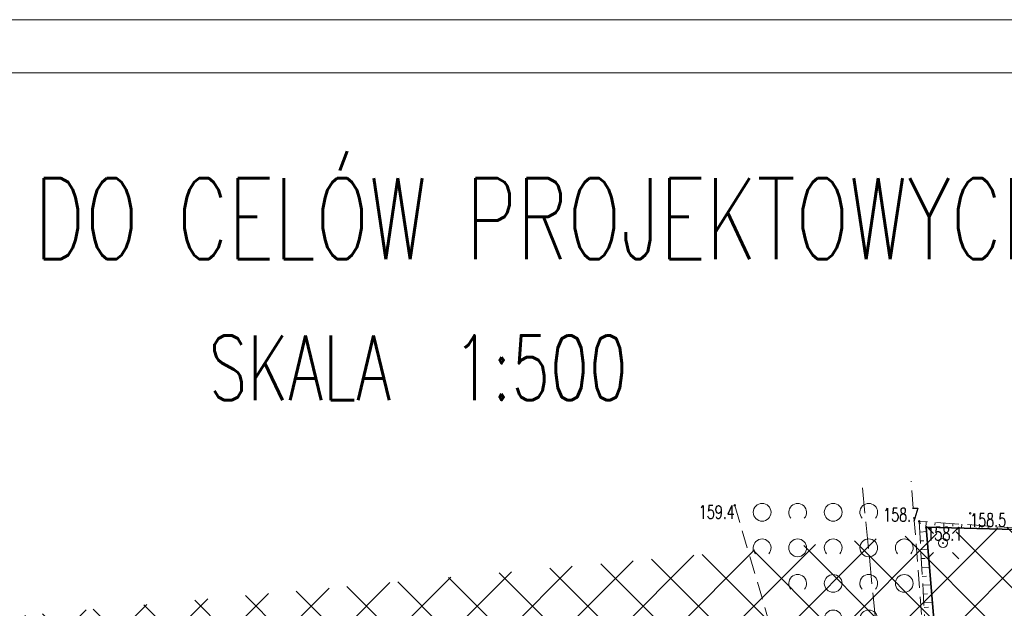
# Model space of a CAD drawing. Header units: feet. Extents: x 7493042 to 7493387, y 5986509 to 5986725.
# Tile 24 of 73: x 7493160 to 7493215, y 5986688 to 5986721. Entities that reach past the tile are written whole.
import ezdxf
from ezdxf.enums import TextEntityAlignment as Align

# ---------------------------------------------------------------- set-up
doc = ezdxf.new("R2010")
doc.units = ezdxf.units.FT
doc.header["$MEASUREMENT"] = 0
for name, pattern in [('1_1', [0]), ('1_OTRK', [1.75, 1.25, -0.5]), ('1_OTRKG', [1.75, 1.25, -0.5]), ('1_OTZK', [1.5, 1, -0.5]), ('4', [2.5, 1.5, -1]), ('GUK', [2, 1.5, -0.5])]:
    doc.linetypes.add(name, pattern=pattern)
doc.layers.get('0').update_dxf_attribs({"color": 250, "linetype": 'CONTINUOUS', "lineweight": 100})
for name, color, linetype, lineweight in [('_k_kreskowanie', 250, 'CONTINUOUS', 5), ('_k_tabela', 7, 'CONTINUOUS', 13), ('_k_ściany', 7, 'CONTINUOUS', 35), ('EKLPK_L_0', 3, '4', 18), ('FORMATKA_T_0', 7, 'CONTINUOUS', 20), ('OTO_L_0', 7, 'CONTINUOUS', 35), ('OTR_L_1', 7, '1_OTRK', 18), ('OTR_T_1', 7, 'CONTINUOUS', 18), ('OTZ_L_1', 7, '1_OTZK', 18), ('SUE_T_3', 7, 'CONTINUOUS', 18)]:
    doc.layers.add(name, color=color, linetype=linetype, lineweight=lineweight)
doc.styles.get("Standard").update_dxf_attribs({"font": 'Simplex.SHX', "width": 0.75})

# ---------------------------------------------------------------- blocks, each defined once
blk = doc.blocks.new('2_OTRN')
at = {"linetype": 'Continuous'}
blk.add_circle((0, 0), 0.045, dxfattribs=at)
blk = doc.blocks.new('2_OTZK')
at = {"linetype": 'Continuous'}
for centre in [(-1, 1), (1, -1)]:
    blk.add_circle(centre, 0.5, dxfattribs=at)
for centre, start, end in [((1, 1), 318.5904, 221.4096), ((-1, -1), 318.7031, 221.2969)]:
    blk.add_arc(centre, 0.5, start, end, dxfattribs=at)
blk = doc.blocks.new('4_SUEO_W')
at = {"linetype": 'Continuous'}
for p, q in [((-0.53035, 0.53035), (-0.8839, 0.8839)), ((0.53035, 0.53035), (0.8839, 0.8839)), ((-0.53035, -0.53035), (-0.8839, -0.8839)), ((0.53035, -0.53035), (0.8839, -0.8839))]:
    blk.add_line(p, q, dxfattribs=at)
blk.add_circle((0, 0), 0.025, dxfattribs=at)
blk = doc.blocks.new('4_SUPP')
at = {"linetype": 'Continuous'}
blk.add_circle((0, 0), 0.25, dxfattribs=at)
blk = doc.blocks.new('st_arch')
at = {"layer": '_k_kreskowanie'}
h = blk.add_hatch(dxfattribs=at)
h.set_pattern_fill('ANSI37', color=251, scale=1.5)
h.paths.add_polyline_path([(-3.6519, -0.1649, 0.183131), (-4.9309, 1.7327), (-7.9999, 1.4512), (-7.2815, -6.544, 0.100443), (-5.455, -6.3739, 0.230992), (-3.6213, -4.32, 0.103815)])

msp = doc.modelspace()

# ---------------------------------------------------------------- linework, layer by layer
at = {"layer": '_k_tabela'}
for points in [[(7493339.072, 5986721.213), (7493339.072, 5986511.213), (7493042.072, 5986511.213), (7493042.072, 5986721.213)], [(7493336.072, 5986718.213), (7493336.072, 5986514.213), (7493049.072, 5986514.213), (7493049.072, 5986718.213)]]:
    msp.add_lwpolyline(points, close=True, dxfattribs=at)
at = {"layer": 'EKLPK_L_0', "linetype": 'GUK', "lineweight": 18}
msp.add_line((7493209.66, 5986671.55), (7493207.369, 5986694.876), dxfattribs=at)
at = {"layer": 'OTO_L_0'}
for p, q in [((7493218.02, 5986692.47), (7493210.96, 5986692.66)), ((7493210.96, 5986692.66), (7493211.582, 5986685.186))]:
    msp.add_line(p, q, dxfattribs=at)
at = {"layer": 'OTR_L_1', "linetype": '1_OTRKG'}
for p, q in [((7493218.02, 5986692.47), (7493210.56, 5986692.98)), ((7493210.56, 5986692.98), (7493211.63, 5986674.11))]:
    msp.add_line(p, q, dxfattribs=at)
at = {"layer": 'OTR_L_1', "linetype": '1_1'}
for p, q in [((7493210.566, 5986692.88), (7493210.654, 5986692.885)), ((7493210.959, 5986692.953), (7493210.935, 5986692.601)), ((7493211.458, 5986692.919), (7493211.448, 5986692.773)), ((7493211.956, 5986692.885), (7493211.939, 5986692.634)), ((7493212.455, 5986692.85), (7493212.445, 5986692.705)), ((7493212.954, 5986692.816), (7493212.94, 5986692.607)), ((7493213.453, 5986692.782), (7493213.443, 5986692.637)), ((7493213.952, 5986692.748), (7493213.94, 5986692.58)), ((7493214.451, 5986692.714), (7493214.441, 5986692.568)), ((7493214.949, 5986692.68), (7493214.941, 5986692.553)), ((7493210.594, 5986692.381), (7493210.981, 5986692.403)), ((7493210.622, 5986691.881), (7493210.823, 5986691.893)), ((7493210.651, 5986691.382), (7493211.064, 5986691.406)), ((7493210.679, 5986690.883), (7493210.892, 5986690.895)), ((7493210.707, 5986690.384), (7493211.147, 5986690.409)), ((7493210.736, 5986689.885), (7493210.962, 5986689.898)), ((7493210.764, 5986689.385), (7493211.23, 5986689.412)), ((7493210.792, 5986688.886), (7493211.032, 5986688.9)), ((7493210.82, 5986688.387), (7493211.313, 5986688.415)), ((7493210.835, 5986688.137), (7493211.084, 5986688.152))]:
    msp.add_line(p, q, dxfattribs=at)
at = {"layer": 'OTR_L_1', "linetype": '1_OTRK'}
for p, q in [((7493210.96, 5986692.66), (7493218.02, 5986692.47)), ((7493212.46, 5986674.63), (7493210.96, 5986692.66))]:
    msp.add_line(p, q, dxfattribs=at)
at = {"layer": 'OTZ_L_1', "linetype": '1_OTZK'}
for p, q in [((7493211.281, 5986680.258), (7493210.107, 5986695.251)), ((7493200.177, 5986693.89), (7493200.18, 5986693.88)), ((7493200.18, 5986693.88), (7493204.72, 5986678.49))]:
    msp.add_line(p, q, dxfattribs=at)

# ---------------------------------------------------------------- block references
at = {"layer": '_k_ściany', "color": 4, "xscale": 11.74033149, "yscale": 11.74033149, "zscale": 11.74033149, "rotation": 270}
msp.add_blockref('st_arch', (7493229.552, 5986601.525), dxfattribs=at)
at = {"layer": 'OTR_T_1'}
for p in [(7493200.18, 5986693.88), (7493213.43, 5986693.43), (7493210.56, 5986692.98), (7493210.96, 5986692.66)]:
    msp.add_blockref('2_OTRN', p, dxfattribs=at)
at = {"layer": 'OTZ_L_1'}
for p in [(7493202.72, 5986692.49), (7493206.72, 5986692.49), (7493204.72, 5986690.49), (7493208.72, 5986690.49), (7493206.72, 5986688.49)]:
    msp.add_blockref('2_OTZK', p, dxfattribs=at)
at = {"layer": 'SUE_T_3'}
for name in ['4_SUEO_W', '4_SUPP']:
    msp.add_blockref(name, (7493211.9, 5986691.76), dxfattribs=at)

# ---------------------------------------------------------------- texts
at = {"layer": 'FORMATKA_T_0', "width": 0.7}
for s, height, p in [('MAPA  DO CELÓW PROJEKTOWYCH', 4.55, (7493145.324, 5986712.29)), ('SKALA  1:500', 3.64, (7493170.569, 5986703.441))]:
    msp.add_text(s, height=height, dxfattribs=at).set_placement(p, align=Align.TOP_LEFT)
at = {"layer": 'OTR_T_1', "lineweight": 9, "width": 0.7}
msp.add_text('159.4', height=0.75, dxfattribs=at).set_placement((7493200.18, 5986693.88), align=Align.TOP_RIGHT)
msp.add_text('158.7', height=0.75, dxfattribs=at).set_placement((7493210.56, 5986692.98), align=Align.RIGHT)
for s, p in [('158.5', (7493213.43, 5986693.43)), ('158.1', (7493210.96, 5986692.66))]:
    msp.add_text(s, height=0.75, dxfattribs=at).set_placement(p, align=Align.TOP_LEFT)

doc.saveas('drawing.dxf')
